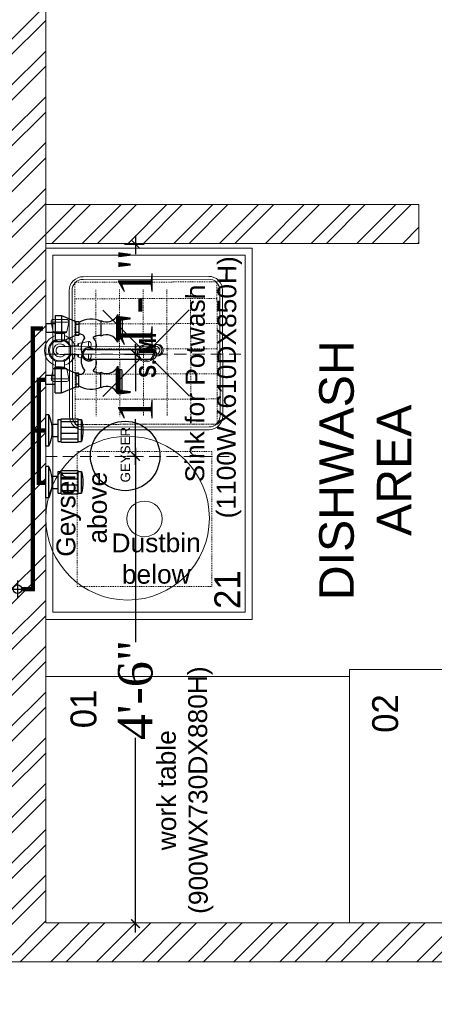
# Model space of a CAD drawing. Header units: inches. Extents: x 105152 to 158499, y 12149 to 30915.
# Tile 113 of 256: x 125257 to 125305, y 21270 to 21384. Entities that reach past the tile are written whole.
import ezdxf
from ezdxf.enums import TextEntityAlignment as Align

# ---------------------------------------------------------------- set-up
doc = ezdxf.new("R2010")
doc.units = ezdxf.units.IN
doc.header["$MEASUREMENT"] = 0
doc.header["$PDMODE"] = 34
for name, pattern in [('DASH5', [0.2, 0.1333, -0.0667]), ('DASHED2', [0.375, 0.25, -0.125]), ('HIDDEN2', [0.1875, 0.125, -0.0625])]:
    doc.linetypes.add(name, pattern=pattern)
for name, color, linetype in [('45', 7, 'Continuous'), ('PD_025_TEXT', 61, 'Continuous'), ('PP--DIM', 7, 'Continuous')]:
    doc.layers.add(name, color=color, linetype=linetype)
for name, color, linetype, lineweight in [('AR - PLAN', 251, 'Continuous', 5), ('CENTER', 46, 'DASHED2', 9), ('EQUIP DIM', 5, 'Continuous', 0), ('EQUIPMENT', 7, 'Continuous', 25), ('EQUIPMENTSSS', 11, 'Continuous', 18), ('PD_BRICK WALL_115', 134, 'Continuous', 30), ('PD_HATCH', 45, 'Continuous', 9), ('PL. FICTURE', 4, 'Continuous', 25), ('PP-Domestic  Cold Water Supply', 5, 'Continuous', 25), ('PP-Hot Water Supply  Solar Water Supply', 1, 'Continuous', 25), ('WATER SUPPLY ', 7, 'Continuous', 9)]:
    doc.layers.add(name, color=color, linetype=linetype, lineweight=lineweight)
doc.styles.add('1', font='techb___.ttf')
doc.styles.add('Arial', font='GOTHIC.TTF')
doc.styles.add('RE', font='arial.ttf')
doc.styles.get("Standard").update_dxf_attribs({"font": 'arial.ttf', "height": 6})
doc.styles.add('style1', font='arial.ttf', dxfattribs={"height": 500})
doc.styles.add('TIMES NEW ROMAN', font='times.ttf')
doc.dimstyles.new('PP-DIM', dxfattribs={"dimtxt": 4, "dimasz": 1, "dimexe": 1, "dimexo": 1, "dimgap": 0.09, "dimtad": 0, "dimdec": 0, "dimzin": 0, "dimdsep": 46, "dimlunit": 4, "dimtxsty": 'TIMES NEW ROMAN', "dimblk": 'ARCHTICK', "dimcen": 0.09, "dimdle": 1, "dimclrd": 256, "dimclre": 256, "dimclrt": 256, "dimadec": 0, "dimazin": 0, "dimtfac": 1, "dimtdec": 4, "dimtofl": 0, "dimtmove": 1, "dimatfit": 3, "dimfxl": 1, "dimtolj": 1, "dimtzin": 0, "dimlwd": -1, "dimlwe": -1, "dimarcsym": 0})

# ---------------------------------------------------------------- blocks, each defined once
blk = doc.blocks.new('SINK 510')
at = {"layer": 'EQUIPMENT', "color": 251, "lineweight": 5}
for p, q in [((168040.9, 33385.6), (168174, 33252.5)), ((168351, 33385.6), (168217.9, 33252.5)), ((168174, 33208.6), (168040.9, 33075.5)), ((168217.9, 33208.6), (168351, 33075.5))]:
    blk.add_line(p, q, dxfattribs=at)
for points in [[(168421.3, 32955.6), (167970.5, 32955.6, -0.414214), (167921, 33005.2), (167921, 33456, -0.414214), (167970.5, 33505.5), (168421.3, 33505.5, -0.414214), (168471, 33455.9), (168471, 33005.2, -0.414214)], [(168421.3, 32965.5), (167970.5, 32965.5, -0.414214), (167930.9, 33005.2), (167930.9, 33456, -0.414214), (167970.5, 33495.6), (168421.3, 33495.6, -0.414214), (168461, 33455.9), (168461, 33005.2, -0.414214)]]:
    blk.add_lwpolyline(points, format="xyb", close=True, dxfattribs=at)
at = {"layer": 'EQUIPMENT', "color": 251, "linetype": 'HIDDEN2', "lineweight": 5}
blk.add_lwpolyline([(167940.9, 33485.6), (167940.9, 32975.5), (168451, 32975.5), (168451, 33485.6)], close=True, dxfattribs=at)
for points in [[(168000.2, 33485.6), (168000.2, 32975.5)], [(168090.4, 33485.6), (168090.4, 32975.5)], [(168180.5, 33485.6), (168180.5, 32975.5)], [(168270.7, 33485.6), (168270.7, 32975.5)], [(168360.9, 33485.6), (168360.9, 32975.5)], [(168451, 33485.6), (168451, 32975.5)], [(167967.9, 33390.8), (168421.3, 33390.8)], [(167967.9, 33305.8), (168421.3, 33305.8)], [(167967.9, 33220.8), (168421.3, 33220.8)], [(167967.9, 33135.8), (168421.3, 33135.8)], [(167967.9, 33050.8), (168421.3, 33050.8)]]:
    blk.add_lwpolyline(points, dxfattribs=at)
at = {"layer": 'EQUIPMENT', "color": 251, "lineweight": 5}
for radius in [31, 26.3]:
    blk.add_circle((168196, 33230.5), radius, dxfattribs=at)
blk = doc.blocks.new('sfv')
at = {"layer": 'EQUIPMENT', "color": 251, "linetype": 'Continuous', "lineweight": 5}
for p, q in [((-10910.5, -25959.6), (-10910.5, -25955.6)), ((-10905.5, -25971.3), (-10905.5, -25960.4)), ((-10883, -25960.4), (-10883, -25971.3)), ((-10878, -25955.6), (-10878, -25959.6)), ((-10905.5, -26014.7), (-10905.5, -25971.3)), ((-10883, -25971.3), (-10883, -26014.7)), ((-10905.5, -26199.4), (-10905.5, -26014.7)), ((-10883, -26014.7), (-10883, -26199.4)), ((-10913.4, -26178.3), (-10919, -26150.3)), ((-10919, -26150.3), (-10905.5, -26150.3)), ((-10912.9, -26142.9), (-10905.5, -26142.9)), ((-10883, -26142.9), (-10875.6, -26142.9)), ((-10883, -26150.3), (-10869.5, -26150.3)), ((-10869.5, -26150.3), (-10875.1, -26178.3)), ((-10913.4, -26178.3), (-10905.5, -26178.3)), ((-10910.9, -26180.4), (-10905.5, -26180.4)), ((-10906.7, -26200.4), (-10906.7, -26182.9)), ((-10906.7, -26182.9), (-10905.5, -26182.9)), ((-10883, -26178.3), (-10875.1, -26178.3)), ((-10883, -26180.4), (-10877.5, -26180.4)), ((-10883, -26182.9), (-10881.7, -26182.9)), ((-10881.7, -26182.9), (-10881.7, -26200.4)), ((-10981.7, -26249), (-10981.7, -26211.7)), ((-10974.3, -26205.6), (-10946.3, -26211.2)), ((-10974.3, -26255.1), (-10974.3, -26205.6)), ((-10946.3, -26249.5), (-10946.3, -26211.2)), ((-10944.2, -26247.1), (-10944.2, -26213.7)), ((-10906.7, -26200.4), (-10905.5, -26200.4)), ((-10905.5, -26230.4), (-10905.5, -26199.4)), ((-10883, -26199.4), (-10883, -26230.4)), ((-10883, -26200.4), (-10881.7, -26200.4)), ((-10844.2, -26213.7), (-10844.2, -26247.1)), ((-10842.2, -26211.2), (-10814.2, -26205.6)), ((-10842.2, -26211.2), (-10842.2, -26249.5)), ((-10814.2, -26205.6), (-10814.2, -26255.1)), ((-10806.7, -26211.7), (-10806.7, -26249)), ((-10941.7, -26217.9), (-10924.2, -26217.9)), ((-10941.7, -26242.9), (-10941.7, -26217.9)), ((-10924.2, -26242.9), (-10941.7, -26242.9)), ((-10924.2, -26242.9), (-10924.2, -26217.9)), ((-10864.2, -26217.9), (-10846.7, -26217.9)), ((-10864.2, -26217.9), (-10864.2, -26242.9)), ((-10846.7, -26242.9), (-10864.2, -26242.9)), ((-10846.7, -26217.9), (-10846.7, -26242.9)), ((-10946.3, -26249.5), (-10974.3, -26255.1)), ((-10814.2, -26255.1), (-10842.2, -26249.5))]:
    blk.add_line(p, q, dxfattribs=at)
for points in [[(-10905.5, -25971.1), (-10905.5, -25971.1), (-10907.2, -25969.3), (-10908.5, -25967.2), (-10909.5, -25965), (-10910.2, -25962.6), (-10910.5, -25960.2), (-10910.4, -25957.7), (-10909.9, -25955.3), (-10909.1, -25953), (-10907.9, -25950.9), (-10906.4, -25948.9), (-10904.6, -25947.2), (-10902.5, -25945.8), (-10900.3, -25944.7), (-10897.9, -25944), (-10895.5, -25943.6), (-10893, -25943.6), (-10890.5, -25944), (-10888.2, -25944.7), (-10885.9, -25945.8), (-10883.9, -25947.2), (-10882.1, -25948.9), (-10880.6, -25950.9), (-10879.4, -25953), (-10878.6, -25955.3), (-10878.1, -25957.7), (-10878, -25960.2), (-10878.3, -25962.6), (-10878.9, -25965), (-10880, -25967.2), (-10881.3, -25969.3), (-10883, -25971.1), (-10883, -25971.1)], [(-10883, -26014.7), (-10883.2, -26015.1), (-10883.8, -26015.4), (-10884.7, -26015.7), (-10885.9, -26016), (-10887.5, -26016.3), (-10889.2, -26016.5), (-10891.2, -26016.6), (-10893.2, -26016.7), (-10895.3, -26016.7), (-10897.3, -26016.6), (-10899.3, -26016.5), (-10901, -26016.3), (-10902.6, -26016), (-10903.8, -26015.7), (-10904.7, -26015.4), (-10905.3, -26015.1), (-10905.5, -26014.7)], [(-10883, -26199.4), (-10883.2, -26199.7), (-10883.8, -26200.1), (-10884.7, -26200.4), (-10885.9, -26200.7), (-10887.5, -26200.9), (-10889.2, -26201.1), (-10891.2, -26201.3), (-10893.2, -26201.3), (-10895.3, -26201.3), (-10897.3, -26201.3), (-10899.3, -26201.1), (-10901, -26200.9), (-10902.6, -26200.7), (-10903.8, -26200.4), (-10904.7, -26200.1), (-10905.3, -26199.7), (-10905.5, -26199.4)]]:
    blk.add_lwpolyline(points, dxfattribs=at)
for centre, radius, start, end in [((-10894.6, -25955.7), 15.8, 145.6855, 179.9516), ((-10894.2, -25955.8), 16.2, 45.433, 145.8895), ((-10894.2, -25956), 16.4, 33.4887, 145.4972), ((-10894.2, -25960.6), 11.3, 0.6851, 179.3149), ((-10894.2, -25971.4), 11.3, 0.6851, 179.3149), ((-10893.8, -25955.7), 15.8, 0.0295, 33.2904), ((-10912.9, -26149.1), 6.25, 90, 191.3099), ((-10875.6, -26149.1), 6.25, 348.6901, 90), ((-10910.9, -26177.9), 2.5, 191.3099, 270), ((-10909.2, -26182.9), 2.5, 0, 90), ((-10879.2, -26182.9), 2.5, 90, 180), ((-10877.5, -26177.9), 2.5, 270, 348.6901), ((-10975.5, -26211.7), 6.25, 78.6901, 180), ((-10946.7, -26213.7), 2.5, 0, 78.6901), ((-10941.7, -26215.4), 2.5, 180, 270), ((-10894.2, -26230.4), 43.8, 106.6015, 163.3985), ((-10894.2, -26230.4), 32.5, 112.6199, 157.3801), ((-10894.2, -26230.4), 29.5, 112.4264, 270), ((-10894.2, -26230.4), 18.5, 127.3515, 0), ((-10894.2, -26230.4), 29.5, 270, 67.5736), ((-10894.2, -26230.4), 18.5, 0, 52.6485), ((-10894.2, -26230.4), 43.8, 16.6015, 73.3985), ((-10894.2, -26230.4), 32.5, 22.6199, 67.3801), ((-10846.7, -26215.4), 2.5, 270, 0), ((-10841.7, -26213.7), 2.5, 101.3099, 180), ((-10813, -26211.7), 6.25, 0, 101.3099), ((-10941.7, -26245.4), 2.5, 90, 180), ((-10894.2, -26230.4), 43.8, 196.6015, 343.3985), ((-10894.2, -26230.4), 32.5, 202.6199, 270), ((-10894.2, -26230.4), 11.3, 180, 0), ((-10894.2, -26230.4), 32.5, 270, 337.3801), ((-10846.7, -26245.4), 2.5, 0, 90), ((-10975.5, -26249), 6.25, 180, 281.3099), ((-10946.7, -26247.1), 2.5, 281.3099, 0), ((-10841.7, -26247.1), 2.5, 180, 258.6901), ((-10813, -26249), 6.25, 258.6901, 0)]:
    blk.add_arc(centre, radius, start, end, dxfattribs=at)
blk = doc.blocks.new('A$C6E471120')
at = {"layer": 'EQUIPMENT', "color": 251, "lineweight": 5, "ltscale": 12}
blk.add_circle((-3023.1, -6797.8), 240.9, dxfattribs=at)
at = {"layer": 'EQUIPMENTSSS', "color": 251, "linetype": 'Continuous', "lineweight": 5, "ltscale": 10}
blk.add_line((-2656.5, -6003.1), (-2656.5, -7095.6), dxfattribs=at)
for points in [[(-2656.5, -6003.1), (-3264, -6003.1), (-3264, -7095.6), (-2656.4, -7095.6)], [(-2677.3, -6024), (-3243, -6023.9), (-3243.1, -7074.6), (-2677.4, -7074.8)]]:
    blk.add_lwpolyline(points, close=True, dxfattribs=at)
at = {"layer": 'EQUIPMENTSSS', "color": 251, "linetype": 'DASH5', "lineweight": 5, "ltscale": 12}
blk.add_lwpolyline([(-3171.8, -6998.6), (-2774.6, -6998.6), (-2774.6, -6601.3), (-3171.8, -6601.3)], close=True, dxfattribs=at)
at = {"layer": 'EQUIPMENTSSS', "color": 251, "lineweight": 5, "ltscale": 12}
for points in [[(-2370, -7263.3), (-3263.9, -7263.3), (-3263.9, -7988.3), (-2370, -7988.3)], [(-1694.6, -7243.4), (-2370, -7243.4), (-2370, -7988.3), (-1694.6, -7988.3)]]:
    blk.add_lwpolyline(points, close=True, dxfattribs=at)
blk.add_circle((-2973.2, -6800), 52.4, dxfattribs=at)
at = {"layer": 'EQUIPMENT', "color": 251}
for name, p, xscale, yscale, zscale, rotation in [('SINK 510', (-30558, 131558.8), 0.8201040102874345, 0.8201040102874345, 0.8201040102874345, 270.1399462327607), ('sfv', (24137.8, 5137.3), -1.044113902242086, 1.044113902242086, 1.044113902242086, 270.1399462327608)]:
    blk.add_blockref(name, p, dxfattribs=dict(at, xscale=xscale, yscale=yscale, zscale=zscale, rotation=rotation))
at = {"layer": 'EQUIP DIM', "color": 251, "insert": (-3232.2, -6661.4), "char_height": 45.409, "width": 361.089, "attachment_point": 3, "rotation": 90}
blk.add_mtext('{\\H1.22222x;\\C256;Geyser above}', dxfattribs=at)
at = {"layer": 'EQUIPMENTSSS', "color": 251, "ltscale": 50, "style": 'Arial'}
for s, p in [('21', (-2729.5, -7008.1)), ('01', (-3152.9, -7359.1)), ('02', (-2265, -7372.5))]:
    blk.add_text(s, height=76.27, rotation=90, dxfattribs=at).set_placement(p, align=Align.MIDDLE_CENTER)
at = {"layer": 'EQUIPMENTSSS', "color": 251, "linetype": 'Continuous', "lineweight": 5, "ltscale": 10, "insert": (-2686.2, -6103.4), "char_height": 45.409, "width": 619.222, "attachment_point": 9, "rotation": 89.8004}
blk.add_mtext('\\pxqc;{\\H1.22222x;\\C256; Sink for Potwash  (1100WX610DX850H)}', dxfattribs=at)
at = {"layer": 'EQUIPMENTSSS', "color": 251, "ltscale": 12, "char_height": 45.409, "attachment_point": 3}
for s, insert, width, rotation in [('\\pxqc;{\\H1.22222x;\\C256;Dustbin below}', (-2926.5, -6842.4), 25.002, 0.1996), ('\\pxqc;{\\H1.22222x;\\C256;work table (900WX730DX880H)}', (-2937.1, -7364), 468.517, 90.1996)]:
    blk.add_mtext(s, dxfattribs=dict(at, insert=insert, width=width, rotation=rotation))
at = {"layer": 'PD_025_TEXT', "color": 251, "insert": (-2459, -7171.4), "char_height": 101.6, "width": 1029.058, "attachment_point": 1, "rotation": 90, "style": 'style1'}
blk.add_mtext('\\pxqc;DISHWASH AREA', dxfattribs=at)
blk = doc.blocks.new('FIRST FLOOR PLAN 0')
at = {"layer": 'PD_HATCH', "lineweight": 5}
h = blk.add_hatch(dxfattribs=at)
h.set_pattern_fill('ANSI32', color=251, scale=10)
h.set_pattern_definition([(45, (-550.7706, -242.3818), (-2.65165, 2.65165), []), (45, (-549.0028, -242.3818), (-2.65165, 2.65165), [])])
h.paths.add_polyline_path([(-540, -240.3), (-583.25, -240.3), (-583.25, -244.8), (-540, -244.8)])
h.paths.add_polyline_path([(-625.25, -240.3), (-668.5, -240.3), (-668.5, -244.8), (-625.25, -244.8)], flags=17)
h.paths.add_polyline_path([(-540, -323.5), (-540, -328), (-378, -328), (-378, -323.5), (-531, -323.5), (-531, -234), (-471, -234), (-471, -258), (-466.5, -258), (-466.5, -234), (-387, -234), (-387, -262), (-382.5, -262), (-382.5, -103), (-378, -103), (-378, -98.5), (-387, -98.5), (-387, -225), (-531, -225), (-531, -9), (-540, -9)])
h.paths.add_polyline_path([(-595.5, -332.94), (-591, -332.94), (-591, -328), (-582, -328), (-582, -323.5), (-668.5, -323.5), (-668.5, -168), (-745.5, -168), (-745.5, -172.5), (-673, -172.5), (-673, -323.5), (-729, -323.5), (-729, -328), (-595.5, -328)])
at = {"layer": 'PD_BRICK WALL_115', "color": 251, "lineweight": 5}
for p, q in [((-625.25, -240.3), (-668.5, -240.3)), ((-625.25, -240.3), (-625.25, -244.8)), ((-625.25, -244.8), (-668.5, -244.8))]:
    blk.add_line(p, q, dxfattribs=at)
blk.add_lwpolyline([(-668.5, -168), (-668.5, -323.5), (-582, -323.5), (-582, -328), (-591, -328), (-591, -332.94), (-595.5, -332.94), (-595.5, -328), (-729, -328)], dxfattribs=at)
at = {"layer": 'PD_025_TEXT', "color": 251, "xscale": 0.03937007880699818, "yscale": 0.03937007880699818, "zscale": 0.03937007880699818}
blk.add_blockref('A$C6E471120', (-540, -9), dxfattribs=at)
blk = doc.blocks.new('STOP COCK')
at = {"layer": 'PL. FICTURE', "color": 40, "lineweight": 30, "ltscale": 0.25}
for p, q in [((-31.2, 0), (31.2, 0)), ((0, -31.2), (0, 31.2))]:
    blk.add_line(p, q, dxfattribs=at)
blk.add_circle((0, 0), 16, dxfattribs=at)
blk = doc.blocks.new('sink mixture-PP')
at = {"layer": 'CENTER', "ltscale": 5}
blk.add_line((0.02, 0.97), (0.02, -18.97), dxfattribs=at)
at = {"layer": 'PL. FICTURE'}
for p, q in [((-3.96, 0), (-3.96, -0.65)), ((-3.96, 0), (-1.3, 0)), ((-3.08, 0.97), (-2.18, 0.97)), ((-3.08, 0), (-3.08, 0.97)), ((-2.18, 0), (-2.18, 0.97)), ((-1.3, 0), (-1.3, -0.65)), ((1.3, 0), (1.3, -0.65)), ((3.96, 0), (1.3, 0)), ((3.11, 0.97), (2.21, 0.97)), ((2.21, 0), (2.21, 0.97)), ((3.11, 0), (3.11, 0.97)), ((3.96, 0), (3.96, -0.65)), ((-3.96, -0.65), (-3.34, -2.11)), ((-3.96, -0.65), (-1.3, -0.65)), ((-1.3, -0.65), (-1.93, -2.11)), ((1.3, -0.65), (1.93, -2.11)), ((3.96, -0.65), (1.3, -0.65)), ((3.96, -0.65), (3.34, -2.11)), ((-3.05, -2.41), (-3.05, -2.11)), ((-2.22, -2.41), (-2.22, -2.11)), ((-1.93, -2.11), (-1.93, -2.42)), ((1.93, -2.11), (1.93, -2.42)), ((2.22, -2.41), (2.22, -2.11)), ((3.05, -2.41), (3.05, -2.11)), ((-0.49, -3.27), (-0.49, -9.98)), ((0.49, -3.26), (0.49, -9.97)), ((-3.43, -4.67), (-1.84, -4.67)), ((3.43, -4.67), (1.84, -4.67)), ((-3.96, -6.4), (-1.3, -6.4)), ((-3.91, -6.32), (-1.37, -6.32)), ((-3.8, -6.25), (-1.48, -6.25)), ((-3.8, -6.48), (-1.47, -6.48)), ((-3.74, -6.56), (-1.54, -6.56)), ((-3.7, -6.63), (-1.57, -6.63)), ((-3.64, -6.84), (-1.65, -6.84)), ((3.96, -6.4), (1.3, -6.4)), ((3.91, -6.32), (1.37, -6.32)), ((3.8, -6.48), (1.47, -6.48)), ((3.8, -6.25), (1.48, -6.25)), ((3.74, -6.56), (1.54, -6.56)), ((3.7, -6.63), (1.57, -6.63)), ((3.64, -6.84), (1.65, -6.84))]:
    blk.add_line(p, q, dxfattribs=at)
for points in [[(-3.34, -2.41), (-1.93, -2.41), (-1.93, -2.11), (-3.34, -2.11)], [(3.34, -2.41), (1.93, -2.41), (1.93, -2.11), (3.34, -2.11)]]:
    blk.add_lwpolyline(points, close=True, dxfattribs=at)
for centre, radius, start, end in [((-1.2, -3.66), 2.38, 148.4203, 205.0044), ((-1.58, -2.55), 0.471, 163.3089, 256.4871), ((-0.62, -4.38), 1.74, 69.5971, 128.1054), ((-0.01, -3.44), 0.689, 316.3069, 225.3783), ((0, -3.43), 0.663, 317.511, 221.9767), ((0, -3.31), 0.493, 4.977, 176.2811), ((0.62, -4.38), 1.74, 51.8946, 110.4452), ((1.58, -2.55), 0.471, 283.5129, 16.6911), ((1.2, -3.66), 2.38, 334.9956, 31.5797), ((-0.63, -4.58), 1.28, 146.0106, 183.9414), ((-0.9, -3.13), 1.08, 222.7746, 292.1127), ((0.9, -3.13), 1.08, 247.5926, 317.2254), ((0.63, -4.58), 1.28, 356.0586, 33.9894), ((-4.56, -5.24), 1.26, 293.326, 26.9012), ((-0.72, -5.24), 1.26, 152.9789, 246.5541), ((0.72, -5.24), 1.26, 293.4459, 27.0211), ((4.56, -5.24), 1.26, 153.0988, 246.674), ((-4.02, -6.73), 0.336, 16.8185, 96.0099), ((-3.32, -6.71), 0.341, 166.4652, 201.061), ((-1.85, -6.68), 0.257, 321.3517, 9.2024), ((-1.25, -6.73), 0.336, 83.8701, 162.6644), ((1.25, -6.73), 0.336, 17.3356, 96.1299), ((1.85, -6.68), 0.257, 170.7976, 218.6483), ((3.32, -6.71), 0.341, 338.939, 13.5348), ((4.02, -6.73), 0.336, 83.9901, 163.1815), ((0, -9.88), 0.501, 192.1029, 348.9463)]:
    blk.add_arc(centre, radius, start, end, dxfattribs=at)
at = {"layer": 'PL. FICTURE', "style": '1'}
blk.add_text('S. M.', height=1.728, dxfattribs=at).set_placement((-2.42, -10.3))
blk = doc.blocks.new('CENTER LINE-PP')
at = {"layer": 'CENTER', "ltscale": 5}
blk.add_line((0, 0), (0, -19.94), dxfattribs=at)
blk = doc.blocks.new('GYSER-PP')
at = {"layer": 'PL. FICTURE'}
for p, q in [((-4.5, 0), (-1.12, 0)), ((-4.5, -0.34), (-4.5, 0)), ((-1.12, -0.34), (-1.12, 0)), ((1.12, 0), (4.5, 0)), ((1.12, -0.34), (1.12, 0)), ((4.5, -0.34), (4.5, 0)), ((-4.5, -0.34), (-1.12, -0.34)), ((-3.49, -0.62), (-3.49, -1.35)), ((-2.14, -0.62), (-2.14, -1.35)), ((1.12, -0.34), (4.5, -0.34)), ((2.14, -0.62), (2.14, -1.35)), ((3.49, -0.62), (3.49, -1.35)), ((-4.08, -1.69), (-4.08, -3.54)), ((-4.08, -1.69), (-1.55, -1.69)), ((-3.99, -1.35), (-1.63, -1.35)), ((-3.99, -1.35), (-3.99, -1.69)), ((-3.76, -3.54), (-3.76, -1.69)), ((-3.14, -3.54), (-3.14, -1.69)), ((-2.48, -3.54), (-2.48, -1.69)), ((-1.86, -3.54), (-1.86, -1.69)), ((-1.63, -1.35), (-1.63, -1.69)), ((-1.55, -1.69), (-1.55, -3.54)), ((1.55, -1.69), (1.55, -3.54)), ((1.55, -1.69), (4.08, -1.69)), ((1.63, -1.35), (3.99, -1.35)), ((1.63, -1.35), (1.63, -1.69)), ((1.86, -3.54), (1.86, -1.69)), ((2.48, -3.54), (2.48, -1.69)), ((3.14, -3.54), (3.14, -1.69)), ((3.76, -3.54), (3.76, -1.69)), ((3.99, -1.35), (3.99, -1.69)), ((4.08, -1.69), (4.08, -3.54)), ((-4.08, -3.54), (-1.55, -3.54)), ((-3.99, -3.54), (-3.99, -3.88)), ((-3.99, -3.88), (-1.63, -3.88)), ((-1.63, -3.54), (-1.63, -3.88)), ((1.55, -3.54), (4.08, -3.54)), ((1.63, -3.54), (1.63, -3.88)), ((1.63, -3.88), (3.99, -3.88)), ((3.99, -3.54), (3.99, -3.88))]:
    blk.add_line(p, q, dxfattribs=at)
blk.add_circle((0.04, -8.63), 3.77, dxfattribs=at)
at = {"layer": 'PL. FICTURE', "extrusion": (0, 0, -1)}
for centre, major_axis, start_param, end_param in [((-2.81, 3.71), (-3.1, 3.1), 3.5322, 4.321782), ((2.81, 3.71), (3.1, -3.1), 0.390607, 1.180189), ((-2.81, 0.17), (-2.98, 2.98), 3.643197, 4.210785), ((2.81, 0.17), (2.98, -2.98), 0.501604, 1.069192)]:
    blk.add_ellipse(centre, major_axis=major_axis, ratio=1, start_param=start_param, end_param=end_param, dxfattribs=at)
at = {"ltscale": 3}
blk.add_blockref('CENTER LINE-PP', (0, 0), dxfattribs=at)
at = {"layer": 'PL. FICTURE', "style": 'RE'}
blk.add_text('GEYSER', height=1.036, dxfattribs=at).set_placement((0.18, -9.17), align=Align.CENTER)
blk = doc.blocks.new('_ArchTick')
at = {"color": 0, "linetype": 'ByBlock', "const_width": 0.15}
blk.add_lwpolyline([(-0.5, -0.5), (0.5, 0.5)], dxfattribs=at)
blk = doc.blocks.new('*D815')
at = {"layer": 'Defpoints', "color": 0}
for p in [(68.29, 80.92), (70.56, 80.92), (68.29, 68.2)]:
    blk.add_point(p, dxfattribs=at)
at = {"layer": 'PP--DIM'}
for p, q in [((70.56, 81.92), (70.56, 79.78)), ((69.29, 80.92), (71.56, 80.92)), ((70.56, 67.2), (70.56, 69.33)), ((69.29, 68.2), (71.56, 68.2))]:
    blk.add_line(p, q, dxfattribs=at)
for p, rotation in [((70.56, 80.92), 90), ((70.56, 68.2), 270)]:
    blk.add_blockref('_ArchTick', p, dxfattribs=dict(at, rotation=rotation))
at = {"layer": 'PP--DIM', "insert": (70.56, 74.56), "char_height": 4, "attachment_point": 5, "rotation": 90, "style": 'TIMES NEW ROMAN'}
blk.add_mtext('\\A1;1\'-1"', dxfattribs=at)
blk = doc.blocks.new('*D816')
at = {"layer": 'Defpoints', "color": 0}
for p in [(68.29, 68.2), (70.56, 56.35), (71.5, 56.35)]:
    blk.add_point(p, dxfattribs=at)
at = {"layer": 'PP--DIM'}
for p, q in [((70.56, 69.2), (70.56, 63.9)), ((69.29, 68.2), (71.56, 68.2)), ((70.56, 55.35), (70.56, 60.65)), ((70.5, 56.35), (69.56, 56.35))]:
    blk.add_line(p, q, dxfattribs=at)
for p, rotation in [((70.56, 68.2), 90), ((70.56, 56.35), 270)]:
    blk.add_blockref('_ArchTick', p, dxfattribs=dict(at, rotation=rotation))
at = {"layer": 'PP--DIM', "insert": (70.56, 62.28), "char_height": 4, "attachment_point": 5, "rotation": 90, "style": 'TIMES NEW ROMAN'}
blk.add_mtext("\\A1;1'", dxfattribs=at)
blk = doc.blocks.new('*D817')
at = {"layer": 'Defpoints', "color": 0}
for p in [(71.5, 56.35), (70.56, 2.22), (70.56, 2.22)]:
    blk.add_point(p, dxfattribs=at)
at = {"layer": 'PP--DIM'}
for p, q in [((70.56, 57.35), (70.56, 34.81)), ((70.5, 56.35), (69.56, 56.35)), ((70.56, 1.22), (70.56, 23.76)), ((69.56, 2.22), (69.56, 2.22))]:
    blk.add_line(p, q, dxfattribs=at)
for p, rotation in [((70.56, 56.35), 90), ((70.56, 2.22), 270)]:
    blk.add_blockref('_ArchTick', p, dxfattribs=dict(at, rotation=rotation))
at = {"layer": 'PP--DIM', "insert": (70.56, 29.29), "char_height": 4, "attachment_point": 5, "rotation": 90, "style": 'TIMES NEW ROMAN'}
blk.add_mtext('\\A1;4\'-6"', dxfattribs=at)
blk = doc.blocks.new('WATER SUPPLY')
at = {"layer": 'PP-Domestic  Cold Water Supply', "const_width": 0.5}
for points in [[(57.4, 40.98), (58.65, 40.98), (58.65, 71.16), (59.83, 71.16)], [(60.16, 59.35), (58.65, 59.35)]]:
    blk.add_lwpolyline(points, dxfattribs=at)
at = {"layer": 'PP-Hot Water Supply  Solar Water Supply', "const_width": 0.5}
blk.add_lwpolyline([(60.16, 65.2), (59.35, 65.2), (59.35, 53.3), (60.16, 53.3)], dxfattribs=at)
at = {"layer": '45', "xscale": 0.03125066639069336, "yscale": 0.03125066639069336, "zscale": 0.03125066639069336, "rotation": 270}
blk.add_blockref('STOP COCK', (56.9, 40.98), dxfattribs=at)
at = {"layer": 'PL. FICTURE', "rotation": 89.99999999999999}
for name, p, xscale, yscale, zscale in [('sink mixture-PP', (61.26, 68.18), 1.133272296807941, 1.133272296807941, 1.133272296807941), ('GYSER-PP', (60.16, 56.35), 1.066666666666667, 1.066666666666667, 1.066666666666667)]:
    blk.add_blockref(name, p, dxfattribs=dict(at, xscale=xscale, yscale=yscale, zscale=zscale))
at = {"layer": 'PP--DIM'}
dim = blk.add_aligned_dim(p1=(68.29, 68.2), p2=(68.29, 80.92), distance=-2.27, dimstyle='PP-DIM', dxfattribs=at)
dim.commit()
dim.dimension.update_dxf_attribs({"geometry": '*D815', "text_midpoint": (70.56, 74.56)})
for base, p1, p2, picture, middle in [((70.56, 56.35), (68.29, 68.2), (71.5, 56.35), '*D816', (70.56, 62.28)), ((70.56, 2.22), (71.5, 56.35), (70.56, 2.22), '*D817', (70.56, 29.29))]:
    dim = blk.add_linear_dim(base=base, p1=p1, p2=p2, angle=90, dimstyle='PP-DIM', dxfattribs=at)
    dim.commit()
    dim.dimension.update_dxf_attribs({"geometry": picture, "text_midpoint": middle})

msp = doc.modelspace()

# ---------------------------------------------------------------- block references
at = {"layer": 'AR - PLAN', "color": 251}
msp.add_blockref('FIRST FLOOR PLAN 0', (125928.82, 21602.6), dxfattribs=at)

# ---------------------------------------------------------------- next in the draw order: block references
at = {"layer": 'WATER SUPPLY '}
msp.add_blockref('WATER SUPPLY', (125200.16, 21276.78), dxfattribs=at)

doc.saveas('drawing.dxf')
